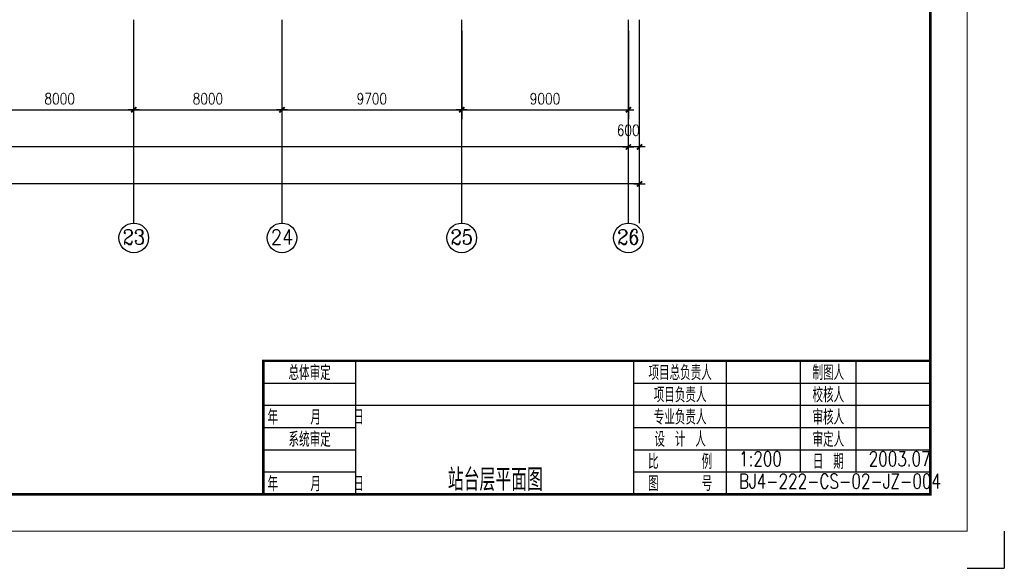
# Model space of a CAD drawing. Extents: x -7270 to 1708418, y -214047 to 255807.
# Tile 11 of 14: x 1655266 to 1708418, y 167807 to 197424. Entities that reach past the tile are written whole.
import ezdxf
from ezdxf.enums import TextEntityAlignment as Align

# ---------------------------------------------------------------- set-up
doc = ezdxf.new("R2010")
doc.units = 0
doc.header["$LTSCALE"] = 3000
doc.header["$MEASUREMENT"] = 0
doc.layers.get('0').update_dxf_attribs({"linetype": 'CONTINUOUS'})
doc.layers.get('DEFPOINTS').update_dxf_attribs({"linetype": 'CONTINUOUS'})
for name, color, linetype in [('AXIS', 3, 'CONTINUOUS'), ('AXIS_TEXT', 7, 'CONTINUOUS'), ('PUB_DIM', 3, 'CONTINUOUS'), ('PUB_TITLE', 4, 'CONTINUOUS'), ('TK', 7, 'CONTINUOUS'), ('图标', 7, 'CONTINUOUS')]:
    doc.layers.add(name, color=color, linetype=linetype)
doc.styles.add('COMPLEX', font='COMPLEX')
doc.styles.add('DIM_FONT', font='SIMPLEX.shx', dxfattribs={"width": 0.8})
doc.styles.add('MT', font='txt.shx', dxfattribs={"width": 0.75, "bigfont": 'fs.shx'})
doc.dimstyles.new('AXIS300', dxfattribs={"dimscale": 3, "dimtxt": 300, "dimasz": 1, "dimexe": 250, "dimexo": 300, "dimgap": 150, "dimtad": 1, "dimdec": 0, "dimzin": 0, "dimdsep": 46, "dimtxsty": 'DIM_FONT', "dimblk": '_DIMX', "dimblk1": '_DIMX', "dimblk2": '_DIMX', "dimcen": 0.09, "dimse1": 1, "dimse2": 1, "dimclrt": 7, "dimadec": 0, "dimazin": 0, "dimtfac": 1, "dimtdec": 0, "dimtix": 1, "dimtmove": 2, "dimatfit": 3, "dimldrblk": '_DIMX', "dimfxl": 1, "dimtolj": 1, "dimtzin": 0, "dimarcsym": 0})
doc.dimstyles.new('DIMN300', dxfattribs={"dimscale": 3, "dimtxt": 300, "dimasz": 1, "dimexe": 250, "dimexo": 300, "dimgap": 150, "dimtad": 1, "dimdec": 0, "dimzin": 0, "dimdsep": 46, "dimtxsty": 'DIM_FONT', "dimblk": '_DIMX', "dimblk1": '_DIMX', "dimblk2": '_DIMX', "dimcen": 0.09, "dimclrt": 7, "dimadec": 0, "dimazin": 0, "dimtfac": 1, "dimtdec": 0, "dimtix": 1, "dimtmove": 2, "dimatfit": 3, "dimldrblk": '_DIMX', "dimfxl": 1, "dimtolj": 1, "dimtzin": 0, "dimarcsym": 0})

# ---------------------------------------------------------------- blocks, each defined once
blk = doc.blocks.new('_DIMX')
blk.add_line((-150, 0), (150, 0))
at = {"const_width": 50}
blk.add_lwpolyline([(-70, -70), (70, 70)], dxfattribs=at)
blk = doc.blocks.new('*D29')
at = {"color": 0, "linetype": 'ByBlock', "transparency": 16777216}
blk.add_line((1691116, 49713), (1509921, 49713), dxfattribs=at)
at = {"layer": 'DEFPOINTS', "color": 0, "linetype": 'ByBlock', "transparency": 16777216}
for p in [(1509919, 51532), (1691118, 51532), (1509919, 49713)]:
    blk.add_point(p, dxfattribs=at)
at = {"color": 0, "linetype": 'ByBlock', "transparency": 16777216, "xscale": 2, "yscale": 2, "zscale": 2, "rotation": 180}
blk.add_blockref('_DIMX', (1509919, 49713), dxfattribs=at)
at = {"color": 0, "linetype": 'ByBlock', "transparency": 16777216, "xscale": 2, "yscale": 2, "zscale": 2}
blk.add_blockref('_DIMX', (1691118, 49713), dxfattribs=at)
at = {"color": 7, "linetype": 'ByBlock', "transparency": 16777216, "insert": (1600519, 50313), "char_height": 600, "attachment_point": 5, "style": 'DIM_FONT'}
blk.add_mtext('\\A1;181200', dxfattribs=at)
blk = doc.blocks.new('*D28')
at = {"color": 0, "linetype": 'ByBlock', "transparency": 16777216}
blk.add_line((1690516, 51713), (1510521, 51713), dxfattribs=at)
at = {"layer": 'DEFPOINTS', "color": 0, "linetype": 'ByBlock', "transparency": 16777216}
for p in [(1510519, 53532), (1690518, 53532), (1510519, 51713)]:
    blk.add_point(p, dxfattribs=at)
at = {"color": 0, "linetype": 'ByBlock', "transparency": 16777216, "xscale": 2, "yscale": 2, "zscale": 2, "rotation": 180}
blk.add_blockref('_DIMX', (1510519, 51713), dxfattribs=at)
at = {"color": 0, "linetype": 'ByBlock', "transparency": 16777216, "xscale": 2, "yscale": 2, "zscale": 2}
blk.add_blockref('_DIMX', (1690518, 51713), dxfattribs=at)
at = {"color": 7, "linetype": 'ByBlock', "transparency": 16777216, "insert": (1600519, 52313), "char_height": 600, "attachment_point": 5, "style": 'DIM_FONT'}
blk.add_mtext('\\A1;180000', dxfattribs=at)
blk = doc.blocks.new('*D42')
at = {"color": 0, "linetype": 'ByBlock', "transparency": 16777216}
for p, q in [((1690516, 51713), (1690514, 51713)), ((1691118, 51713), (1690518, 51713)), ((1691118, 51713), (1690518, 51713)), ((1691120, 51713), (1691122, 51713))]:
    blk.add_line(p, q, dxfattribs=at)
at = {"layer": 'DEFPOINTS', "color": 0, "linetype": 'ByBlock', "transparency": 16777216}
for p in [(1690518, 53913), (1691118, 53913), (1690518, 51713)]:
    blk.add_point(p, dxfattribs=at)
at = {"color": 0, "linetype": 'ByBlock', "transparency": 16777216, "xscale": 2, "yscale": 2, "zscale": 2}
blk.add_blockref('_DIMX', (1690518, 51713), dxfattribs=at)
at = {"color": 0, "linetype": 'ByBlock', "transparency": 16777216, "xscale": 2, "yscale": 2, "zscale": 2, "rotation": 180}
blk.add_blockref('_DIMX', (1691118, 51713), dxfattribs=at)
at = {"color": 7, "linetype": 'ByBlock', "transparency": 16777216, "insert": (1690510, 52613), "char_height": 600, "attachment_point": 5, "style": 'DIM_FONT'}
blk.add_mtext('\\A1;600', dxfattribs=at)
blk = doc.blocks.new('*D26')
at = {"color": 0, "linetype": 'ByBlock', "transparency": 16777216}
blk.add_line((1659320, 53714), (1667316, 53714), dxfattribs=at)
at = {"layer": 'DEFPOINTS', "color": 0, "linetype": 'ByBlock', "transparency": 16777216}
for p in [(1659318, 58582), (1667318, 58582), (1667318, 53714)]:
    blk.add_point(p, dxfattribs=at)
at = {"color": 0, "linetype": 'ByBlock', "transparency": 16777216, "xscale": 2, "yscale": 2, "zscale": 2, "rotation": 180}
blk.add_blockref('_DIMX', (1659318, 53714), dxfattribs=at)
at = {"color": 0, "linetype": 'ByBlock', "transparency": 16777216, "xscale": 2, "yscale": 2, "zscale": 2}
blk.add_blockref('_DIMX', (1667318, 53714), dxfattribs=at)
at = {"color": 7, "linetype": 'ByBlock', "transparency": 16777216, "insert": (1663318, 54314), "char_height": 600, "attachment_point": 5, "style": 'DIM_FONT'}
blk.add_mtext('\\A1;8000', dxfattribs=at)
blk = doc.blocks.new('*D27')
at = {"color": 0, "linetype": 'ByBlock', "transparency": 16777216}
blk.add_line((1667320, 53717), (1675316, 53717), dxfattribs=at)
at = {"layer": 'DEFPOINTS', "color": 0, "linetype": 'ByBlock', "transparency": 16777216}
for p in [(1667318, 58582), (1675318, 58582), (1675318, 53717)]:
    blk.add_point(p, dxfattribs=at)
at = {"color": 0, "linetype": 'ByBlock', "transparency": 16777216, "xscale": 2, "yscale": 2, "zscale": 2, "rotation": 180}
blk.add_blockref('_DIMX', (1667318, 53717), dxfattribs=at)
at = {"color": 0, "linetype": 'ByBlock', "transparency": 16777216, "xscale": 2, "yscale": 2, "zscale": 2}
blk.add_blockref('_DIMX', (1675318, 53717), dxfattribs=at)
at = {"color": 7, "linetype": 'ByBlock', "transparency": 16777216, "insert": (1671318, 54317), "char_height": 600, "attachment_point": 5, "style": 'DIM_FONT'}
blk.add_mtext('\\A1;8000', dxfattribs=at)
blk = doc.blocks.new('*D61')
at = {"color": 0, "linetype": 'ByBlock', "transparency": 16777216}
for p, q in [((1671818, 57982), (1671818, 53217)), ((1681518, 57982), (1681518, 53217)), ((1671820, 53717), (1681516, 53717))]:
    blk.add_line(p, q, dxfattribs=at)
at = {"layer": 'DEFPOINTS', "color": 0, "linetype": 'ByBlock', "transparency": 16777216}
for p in [(1671818, 58582), (1681518, 58582), (1681518, 53717)]:
    blk.add_point(p, dxfattribs=at)
at = {"color": 0, "linetype": 'ByBlock', "transparency": 16777216, "xscale": 2, "yscale": 2, "zscale": 2, "rotation": 180}
blk.add_blockref('_DIMX', (1671818, 53717), dxfattribs=at)
at = {"color": 0, "linetype": 'ByBlock', "transparency": 16777216, "xscale": 2, "yscale": 2, "zscale": 2}
blk.add_blockref('_DIMX', (1681518, 53717), dxfattribs=at)
at = {"color": 7, "linetype": 'ByBlock', "transparency": 16777216, "insert": (1676668, 54317), "char_height": 600, "attachment_point": 5, "style": 'DIM_FONT'}
blk.add_mtext('\\A1;9700', dxfattribs=at)
blk = doc.blocks.new('*D62')
at = {"color": 0, "linetype": 'ByBlock', "transparency": 16777216}
for p, q in [((1681518, 57982), (1681518, 53217)), ((1690518, 57982), (1690518, 53217)), ((1681520, 53717), (1690516, 53717))]:
    blk.add_line(p, q, dxfattribs=at)
at = {"layer": 'DEFPOINTS', "color": 0, "linetype": 'ByBlock', "transparency": 16777216}
for p in [(1681518, 58582), (1690518, 58582), (1690518, 53717)]:
    blk.add_point(p, dxfattribs=at)
at = {"color": 0, "linetype": 'ByBlock', "transparency": 16777216, "xscale": 2, "yscale": 2, "zscale": 2, "rotation": 180}
blk.add_blockref('_DIMX', (1681518, 53717), dxfattribs=at)
at = {"color": 0, "linetype": 'ByBlock', "transparency": 16777216, "xscale": 2, "yscale": 2, "zscale": 2}
blk.add_blockref('_DIMX', (1690518, 53717), dxfattribs=at)
at = {"color": 7, "linetype": 'ByBlock', "transparency": 16777216, "insert": (1686018, 54317), "char_height": 600, "attachment_point": 5, "style": 'DIM_FONT'}
blk.add_mtext('\\A1;9000', dxfattribs=at)

msp = doc.modelspace()

# ---------------------------------------------------------------- linework, layer by layer
for p in [(1708418.2, 169807), (1706418.2, 167807)]:
    msp.add_line(p, (1708418.2, 167807))
at = {"layer": 'AXIS'}
for p, q in [((1661426, 186442), (1661426, 197424.2)), ((1669426, 186442), (1669426, 197424.2)), ((1679126, 186442), (1679126, 197424.2)), ((1688126, 186442), (1688126, 197424.2)), ((1688126, 186442), (1688126, 197424.2)), ((1688726, 186442), (1688726, 197424.2))]:
    msp.add_line(p, q, dxfattribs=at)
for centre in [(1661426, 185642), (1669426, 185642), (1679126, 185642), (1688126, 185642)]:
    msp.add_circle(centre, 800, dxfattribs=at)
at = {"layer": 'TK', "const_width": 50, "flags": 128}
msp.add_lwpolyline([(1706418.2, 169807), (1706418.2, 253807), (1496418.2, 253807), (1496418.2, 169807)], close=True, dxfattribs=at)
at = {"layer": 'TK', "color": 1, "const_width": 140, "flags": 128}
msp.add_lwpolyline([(1503418.2, 171807), (1704418.2, 171807), (1704418.2, 251807), (1503418.2, 251807)], close=True, dxfattribs=at)
for points in [[(1668418.2, 171807), (1668418.2, 179007), (1673418.2, 179007)], [(1673418.2, 179007), (1704418.2, 179007)]]:
    msp.add_lwpolyline(points, dxfattribs=at)
at = {"layer": '图标'}
for p, q in [((1673418.2, 171807), (1673418.2, 179007)), ((1673418.2, 171807), (1673418.2, 179007)), ((1688418.2, 171807), (1688418.2, 179007)), ((1693418.2, 171807), (1693418.2, 179007)), ((1697418.2, 173007), (1697418.2, 179007)), ((1700418.2, 173007), (1700418.2, 179007)), ((1668418.2, 177807), (1673418.2, 177807)), ((1688418.2, 177807), (1704418.2, 177807)), ((1668418.2, 176607), (1673418.2, 176607)), ((1673418.2, 176607), (1704418.2, 176607)), ((1668418.2, 175407), (1673418.2, 175407)), ((1688418.2, 175407), (1704418.2, 175407)), ((1668418.2, 174207), (1673418.2, 174207)), ((1688418.2, 174207), (1704418.2, 174207)), ((1668418.2, 173007), (1673418.2, 173007)), ((1688418.2, 173007), (1704418.2, 173007))]:
    msp.add_line(p, q, dxfattribs=at)

# ---------------------------------------------------------------- texts
at = {"layer": 'AXIS_TEXT', "style": 'COMPLEX'}
for tag, width, p, p2 in [('23', 0.926471, (1660826, 185293.4), (1662026, 185293.4)), ('24', 0.875, (1668826, 185293.4), (1670026, 185293.4)), ('25', 0.926471, (1678526, 185293.4), (1679726, 185293.4)), ('26', 0.926471, (1687526, 185293.4), (1688726, 185293.4))]:
    msp.add_attdef(tag, text='', height=800, dxfattribs=dict(at, width=width)).set_placement(p, p2, align=Align.FIT)
at = {"layer": 'PUB_TITLE', "color": 7, "style": 'MT', "width": 0.75}
for s, p in [('1:200', (1694096.2, 173315.9)), ('2003.07', (1701096.2, 173315.9)), ('BJ4-222-CS-02-JZ-004', (1694096.2, 172115.9))]:
    msp.add_text(s, height=800, dxfattribs=at).set_placement(p)
at = {"layer": '图标', "style": 'MT', "width": 0.75}
for s, height, p in [('总体审定', 800, (1670918.2, 178407)), ('项目总负责人', 800, (1690918.2, 178407)), ('制图人', 800, (1698918.2, 178407)), ('项目负责人', 800, (1690918.2, 177207)), ('校核人', 800, (1698918.2, 177207)), ('年   月   日', 800, (1671243.5, 176007)), ('专业负责人', 800, (1690918.2, 176007)), ('审核人', 800, (1698918.2, 176007)), ('系统审定', 800, (1670918.2, 174807)), ('设 计 人', 800, (1690918.2, 174807)), ('审定人', 800, (1698918.2, 174807)), ('比    例', 800, (1690918.2, 173607)), ('日 期', 800, (1698918.2, 173607)), ('站台层平面图', 1200, (1680943.3, 172647.9)), ('年   月   日', 800, (1671243.5, 172407)), ('图    号', 800, (1690918.2, 172407))]:
    msp.add_text(s, height=height, dxfattribs=at).set_placement(p, align=Align.MIDDLE)

# ---------------------------------------------------------------- dimensions: what is measured, and where the dimension line sits
at = {"layer": 'AXIS'}
for base, p1, p2, picture, middle in [((1661426, 192555.7), (1653426, 197424.2), (1661426, 197424.2), '*D26', (1657426, 193155.7)), ((1669426, 192558.7), (1661426, 197424.2), (1669426, 197424.2), '*D27', (1665426, 193158.7))]:
    dim = msp.add_linear_dim(base=base, p1=p1, p2=p2, dimstyle='AXIS300', override={"dimscale": 2, "dimsah": 1}, dxfattribs=at)
    dim.commit()
    dim.dimension.update_dxf_attribs({"geometry": picture, "text_midpoint": middle, "insert": (-5892.3, 138841.9)})
dim = msp.add_linear_dim(base=(1688125.5, 190555.2), p1=(1688725.5, 192755.2), p2=(1688125.5, 192755.2), angle=180, dimstyle='AXIS300', override={"dimscale": 2, "dimsah": 1}, dxfattribs=at)
dim.commit()
dim.dimension.update_dxf_attribs({"geometry": '*D42', "text_midpoint": (1688117.5, 191455.2), "dimtype": 160, "insert": (-2392.3, 138841.9)})
for p1, p2, picture, middle in [((1688125.9879, 192374.2363), (1508126.5098, 192374.2363), '*D28', (1598126.2489, 191155.2363)), ((1688725.9879, 190373.8029), (1507526.5098, 190373.8029), '*D29', (1598126.2489, 189154.8029))]:
    dim = msp.add_aligned_dim(p1=p1, p2=p2, distance=1819, dimstyle='AXIS300', override={"dimscale": 2, "dimsah": 1}, dxfattribs=at)
    dim.commit()
    dim.dimension.update_dxf_attribs({"geometry": picture, "text_midpoint": middle, "insert": (-2392.3387, 138841.8506)})
at = {"layer": 'PUB_DIM'}
for base, p1, p2, picture, middle in [((1679126, 192558.7), (1669426, 197424.2), (1679126, 197424.2), '*D61', (1674276, 193158.7)), ((1688126, 192558.7), (1679126, 197424.2), (1688126, 197424.2), '*D62', (1683626, 193158.7))]:
    dim = msp.add_linear_dim(base=base, p1=p1, p2=p2, dimstyle='DIMN300', override={"dimscale": 2, "dimsah": 1}, dxfattribs=at)
    dim.commit()
    dim.dimension.update_dxf_attribs({"geometry": picture, "text_midpoint": middle, "insert": (-2392.3, 138841.9)})

doc.saveas('drawing.dxf')
